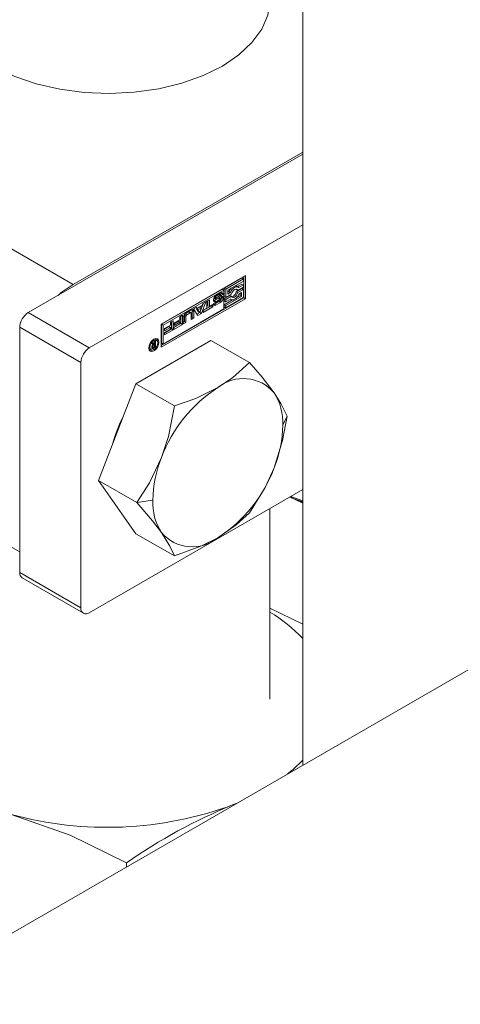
# Model space of a CAD drawing. Header units: millimetres. Extents: x 450 to 25135, y 150 to 17673.
# Tile 125 of 201: x 10778 to 10819, y 10181 to 10272. Entities that reach past the tile are written whole.
import ezdxf

# ---------------------------------------------------------------- set-up
doc = ezdxf.new("R2010")
doc.units = ezdxf.units.MM
doc.linetypes.add('SLD-Centrada-doble', pattern=[12.7, 6.35, -1.27, 1.27, -1.27, 1.27, -1.27])
doc.linetypes.add('SLD-Continua', pattern=[0])
doc.layers.add('COTAS', color=1, linetype='SLD-Continua')
doc.layers.add('OCULTA', color=8, linetype='SLD-Continua')

msp = doc.modelspace()

# ---------------------------------------------------------------- linework, layer by layer
at = {"color": 7, "linetype": 'SLD-Continua', "lineweight": 18, "ltscale": 30}
msp.add_line((10801.193, 10209.185), (10801.193, 10226.831), dxfattribs=at)
at = {"layer": 'COTAS', "linetype": 'SLD-Centrada-doble', "lineweight": 18, "ltscale": 30}
for p, q in [((10783.011, 10247.566), (10762.01, 10259.69)), ((10796.15, 10246.22), (10796.01, 10246.3)), ((10796.051, 10246.07), (10796.192, 10245.988)), ((10796.088, 10246.402), (10796.229, 10246.321)), ((10796.462, 10246.618), (10796.604, 10246.537)), ((10796.463, 10246.296), (10796.605, 10246.215)), ((10796.486, 10246.307), (10796.627, 10246.225)), ((10796.495, 10246.633), (10796.636, 10246.551)), ((10796.496, 10245.983), (10796.637, 10245.902)), ((10796.513, 10246.313), (10796.655, 10246.231)), ((10796.524, 10246.635), (10796.666, 10246.553)), ((10796.724, 10246.724), (10796.865, 10246.642)), ((10796.725, 10246.381), (10796.867, 10246.3)), ((10794.005, 10245.157), (10794.147, 10245.075)), ((10796.058, 10245.731), (10796.2, 10245.649)), ((10796.14, 10245.893), (10796.158, 10245.883)), ((10784.496, 10241.688), (10778.839, 10244.954)), ((10793.285, 10244.711), (10793.426, 10244.63)), ((10793.357, 10244.837), (10793.499, 10244.755)), ((10793.694, 10245.031), (10793.835, 10244.949)), ((10783.718, 10240.341), (10778.061, 10243.607)), ((10790.003, 10241.797), (10790.099, 10241.742)), ((10790.275, 10241.687), (10790.376, 10241.629)), ((10790.282, 10241.823), (10790.372, 10241.771)), ((10790.29, 10241.845), (10790.369, 10241.799)), ((10790.303, 10241.738), (10790.444, 10241.657)), ((10790.799, 10242.297), (10790.929, 10242.221)), ((10802.779, 10235.389), (10802.386, 10234.543)), ((10790.365, 10227.603), (10788.898, 10227.376)), ((10783.718, 10217.641), (10778.061, 10220.907))]:
    msp.add_line(p, q, dxfattribs=at)
at = {"layer": 'COTAS', "linetype": 'SLD-Continua', "lineweight": 18, "ltscale": 30}
for p, q in [((10804.224, 10259.813), (10783.011, 10247.566)), ((10804.224, 10259.608), (10778.839, 10244.954)), ((10804.224, 10253.077), (10784.496, 10241.688)), ((10791.143, 10243.892), (10798.921, 10248.383)), ((10798.604, 10248.161), (10796.977, 10247.222)), ((10798.746, 10248.079), (10797.119, 10247.14)), ((10797.294, 10247.039), (10798.746, 10247.877)), ((10798.604, 10248.161), (10798.746, 10248.079)), ((10798.746, 10247.877), (10798.746, 10248.079)), ((10798.78, 10248.301), (10798.78, 10246.32)), ((10798.921, 10248.383), (10798.921, 10246.239)), ((10796.802, 10247.12), (10791.177, 10243.873)), ((10796.944, 10247.039), (10791.318, 10243.791)), ((10796.944, 10247.039), (10796.802, 10247.12)), ((10796.944, 10245.3), (10796.944, 10247.039)), ((10796.977, 10247.222), (10796.977, 10246.453)), ((10796.977, 10247.222), (10797.119, 10247.14)), ((10797.119, 10247.14), (10797.119, 10246.371)), ((10797.294, 10246.675), (10797.294, 10247.039)), ((10797.392, 10246.895), (10797.294, 10246.838)), ((10797.392, 10246.895), (10797.534, 10246.813)), ((10798.062, 10247.128), (10798.078, 10247.089)), ((10798.604, 10247.19), (10798.078, 10246.886)), ((10798.078, 10247.089), (10798.22, 10247.007)), ((10798.27, 10247.325), (10798.128, 10247.406)), ((10798.604, 10247.595), (10798.203, 10247.363)), ((10798.22, 10247.007), (10798.746, 10247.311)), ((10798.746, 10247.108), (10798.22, 10246.805)), ((10798.746, 10247.513), (10798.331, 10247.273)), ((10798.604, 10247.595), (10798.746, 10247.513)), ((10798.604, 10247.19), (10798.746, 10247.108)), ((10798.746, 10247.311), (10798.746, 10247.513)), ((10798.746, 10246.34), (10798.746, 10247.108)), ((10791.143, 10241.912), (10798.78, 10246.32)), ((10798.921, 10246.239), (10791.143, 10241.748)), ((10795.357, 10246.009), (10795.595, 10246.147)), ((10795.357, 10245.37), (10795.357, 10246.009)), ((10795.454, 10246.065), (10795.454, 10245.59)), ((10795.595, 10246.147), (10795.595, 10245.508)), ((10796.017, 10246.281), (10796.159, 10246.199)), ((10796.021, 10246.324), (10796.156, 10246.246)), ((10796.045, 10246.367), (10796.185, 10246.286)), ((10796.463, 10246.296), (10796.051, 10246.07)), ((10796.496, 10245.983), (10796.058, 10245.731)), ((10796.462, 10246.618), (10796.088, 10246.402)), ((10796.605, 10246.215), (10796.192, 10245.988)), ((10796.198, 10246.522), (10796.635, 10246.775)), ((10796.226, 10246.207), (10796.636, 10246.432)), ((10796.604, 10246.537), (10796.229, 10246.321)), ((10796.233, 10245.891), (10796.608, 10246.107)), ((10796.673, 10246.55), (10796.531, 10246.632)), ((10796.673, 10246.227), (10796.532, 10246.308)), ((10796.723, 10246.712), (10796.558, 10246.616)), ((10796.865, 10246.63), (10796.684, 10246.526)), ((10796.684, 10246.526), (10796.684, 10246.53)), ((10796.723, 10246.712), (10796.865, 10246.63)), ((10797.503, 10246.554), (10796.977, 10246.251)), ((10796.977, 10246.453), (10797.119, 10246.371)), ((10796.977, 10246.251), (10796.977, 10246.048)), ((10796.977, 10246.251), (10797.119, 10246.169)), ((10797.739, 10246.124), (10796.977, 10245.685)), ((10796.977, 10246.048), (10797.119, 10245.967)), ((10797.119, 10246.371), (10797.645, 10246.675)), ((10797.645, 10246.473), (10797.119, 10246.169)), ((10798.571, 10246.441), (10797.119, 10245.603)), ((10797.119, 10245.401), (10798.746, 10246.34)), ((10797.119, 10245.967), (10797.534, 10246.206)), ((10797.119, 10246.169), (10797.119, 10245.967)), ((10797.534, 10246.813), (10797.294, 10246.675)), ((10797.503, 10246.554), (10797.645, 10246.473)), ((10797.52, 10246.198), (10797.595, 10246.155)), ((10798.078, 10246.886), (10798.22, 10246.805)), ((10798.429, 10246.523), (10798.125, 10246.347)), ((10798.331, 10246.666), (10798.571, 10246.805)), ((10798.429, 10246.723), (10798.429, 10246.523)), ((10798.429, 10246.523), (10798.571, 10246.441)), ((10798.571, 10246.805), (10798.571, 10246.441)), ((10798.78, 10246.32), (10798.921, 10246.239)), ((10791.318, 10242.052), (10796.944, 10245.3)), ((10793.414, 10244.914), (10793.92, 10245.206)), ((10794.005, 10245.157), (10794.005, 10244.547)), ((10794.135, 10245.304), (10794.391, 10245.451)), ((10794.524, 10244.684), (10794.135, 10245.304)), ((10794.147, 10245.075), (10794.147, 10244.466)), ((10794.334, 10245.418), (10794.456, 10245.348)), ((10794.391, 10245.451), (10794.456, 10245.348)), ((10794.713, 10245.475), (10794.398, 10245.293)), ((10794.398, 10245.293), (10794.556, 10245.049)), ((10794.398, 10245.293), (10794.54, 10245.212)), ((10794.456, 10245.348), (10794.938, 10245.626)), ((10794.854, 10245.393), (10794.54, 10245.212)), ((10794.54, 10245.212), (10794.697, 10244.968)), ((10794.697, 10244.968), (10794.854, 10245.393)), ((10794.713, 10245.475), (10794.854, 10245.393)), ((10795.042, 10245.827), (10794.728, 10244.965)), ((10795.259, 10245.952), (10794.87, 10244.883)), ((10794.938, 10245.626), (10795.004, 10245.805)), ((10795.004, 10245.805), (10795.259, 10245.952)), ((10795.778, 10245.571), (10795.032, 10245.14)), ((10795.92, 10245.489), (10795.032, 10244.977)), ((10795.032, 10245.183), (10795.357, 10245.37)), ((10795.032, 10244.977), (10795.032, 10245.183)), ((10795.454, 10245.59), (10795.595, 10245.508)), ((10795.595, 10245.508), (10795.92, 10245.696)), ((10795.778, 10245.614), (10795.778, 10245.571)), ((10795.778, 10245.571), (10795.92, 10245.489)), ((10795.92, 10245.696), (10795.92, 10245.489)), ((10795.97, 10245.796), (10796.152, 10245.9)), ((10796.138, 10245.892), (10796.164, 10245.877)), ((10796.637, 10245.902), (10796.2, 10245.649)), ((10796.977, 10245.685), (10796.977, 10245.482)), ((10796.977, 10245.685), (10797.119, 10245.603)), ((10796.977, 10245.482), (10797.119, 10245.401)), ((10797.119, 10245.603), (10797.119, 10245.401)), ((10791.997, 10244.07), (10792.234, 10244.206)), ((10792.234, 10244.206), (10792.234, 10243.362)), ((10792.331, 10243.974), (10792.867, 10244.284)), ((10792.726, 10244.159), (10792.331, 10243.931)), ((10792.726, 10244.159), (10792.867, 10244.078)), ((10792.867, 10244.572), (10793.104, 10244.709)), ((10792.867, 10244.284), (10792.867, 10244.572)), ((10792.963, 10244.627), (10792.963, 10243.946)), ((10793.104, 10244.709), (10793.104, 10243.864)), ((10793.188, 10243.912), (10793.188, 10244.522)), ((10793.285, 10244.711), (10793.285, 10244.132)), ((10793.694, 10245.031), (10793.357, 10244.837)), ((10793.426, 10244.63), (10793.426, 10244.05)), ((10793.835, 10244.949), (10793.499, 10244.755)), ((10793.887, 10244.955), (10793.745, 10245.036)), ((10793.908, 10244.328), (10793.908, 10244.908)), ((10794.005, 10244.547), (10793.908, 10244.491)), ((10794.147, 10244.466), (10793.908, 10244.328)), ((10794.005, 10244.547), (10794.147, 10244.466)), ((10794.728, 10244.965), (10794.449, 10244.804)), ((10794.87, 10244.883), (10794.524, 10244.684)), ((10794.556, 10245.049), (10794.697, 10244.968)), ((10794.728, 10244.965), (10794.87, 10244.883)), ((10778.061, 10243.607), (10778.061, 10220.907)), ((10791.143, 10241.748), (10791.143, 10243.892)), ((10791.177, 10243.873), (10791.177, 10242.134)), ((10791.177, 10243.873), (10791.318, 10243.791)), ((10791.318, 10243.791), (10791.318, 10242.052)), ((10792.093, 10243.443), (10791.434, 10243.063)), ((10791.434, 10243.106), (10791.997, 10243.431)), ((10792.234, 10243.362), (10791.434, 10242.9)), ((10791.461, 10243.472), (10791.997, 10243.782)), ((10791.856, 10243.657), (10791.461, 10243.429)), ((10791.997, 10243.575), (10791.461, 10243.266)), ((10791.461, 10243.266), (10791.461, 10243.472)), ((10791.856, 10243.657), (10791.997, 10243.575)), ((10791.997, 10243.782), (10791.997, 10244.07)), ((10791.997, 10243.431), (10791.997, 10243.575)), ((10792.093, 10244.125), (10792.093, 10243.443)), ((10792.093, 10243.443), (10792.234, 10243.362)), ((10792.963, 10243.946), (10792.304, 10243.565)), ((10792.304, 10243.608), (10792.867, 10243.933)), ((10793.104, 10243.864), (10792.304, 10243.402)), ((10792.304, 10243.402), (10792.304, 10243.608)), ((10792.867, 10244.078), (10792.331, 10243.768)), ((10792.331, 10243.768), (10792.331, 10243.974)), ((10792.867, 10243.933), (10792.867, 10244.078)), ((10792.963, 10243.946), (10793.104, 10243.864)), ((10793.285, 10244.132), (10793.188, 10244.075)), ((10793.426, 10244.05), (10793.188, 10243.912)), ((10793.285, 10244.132), (10793.426, 10244.05)), ((10795.744, 10242.384), (10788.804, 10238.378)), ((10790.576, 10242.476), (10790.476, 10242.5)), ((10790.512, 10242.28), (10790.611, 10242.338)), ((10790.717, 10242.395), (10790.576, 10242.476)), ((10790.611, 10242.338), (10790.611, 10241.753)), ((10791.434, 10242.9), (10791.434, 10243.106)), ((10795.744, 10242.384), (10799.309, 10240.327)), ((10789.993, 10241.663), (10790.063, 10241.589)), ((10790.063, 10241.589), (10790.205, 10241.507)), ((10790.263, 10242.137), (10790.379, 10242.204)), ((10790.389, 10241.984), (10790.263, 10242.137)), ((10790.279, 10241.81), (10790.388, 10241.747)), ((10790.293, 10241.853), (10790.37, 10241.809)), ((10790.353, 10241.767), (10790.303, 10241.738)), ((10790.317, 10242.168), (10790.37, 10242.091)), ((10790.333, 10241.925), (10790.397, 10241.888)), ((10790.347, 10242.05), (10790.339, 10242.046)), ((10790.37, 10242.064), (10790.347, 10242.05)), ((10790.347, 10242.05), (10790.489, 10241.969)), ((10790.37, 10242.091), (10790.512, 10242.009)), ((10790.37, 10242.064), (10790.512, 10241.982)), ((10790.379, 10242.204), (10790.512, 10242.009)), ((10790.611, 10241.753), (10790.444, 10241.657)), ((10790.449, 10241.756), (10790.462, 10241.763)), ((10790.462, 10241.763), (10790.475, 10241.77)), ((10790.47, 10242.033), (10790.47, 10242.006)), ((10790.475, 10241.77), (10790.512, 10241.791)), ((10790.512, 10241.982), (10790.489, 10241.969)), ((10790.512, 10242.009), (10790.512, 10242.28)), ((10790.512, 10241.791), (10790.512, 10241.982)), ((10790.512, 10241.81), (10790.611, 10241.753)), ((10791.318, 10242.052), (10791.177, 10242.134)), ((10783.718, 10240.341), (10783.718, 10217.641)), ((10788.804, 10238.378), (10785.334, 10229.434)), ((10788.804, 10238.378), (10792.368, 10236.32)), ((10758.01, 10234.39), (10778.061, 10222.814)), ((10785.334, 10229.434), (10788.898, 10227.376)), ((10785.334, 10229.434), (10788.804, 10224.497)), ((10804.224, 10228.581), (10784.496, 10217.192)), ((10804.224, 10227.557), (10803.136, 10227.953)), ((10788.804, 10224.497), (10792.368, 10222.439)), ((10778.289, 10220.403), (10783.946, 10217.138)), ((10801.193, 10217.615), (10804.224, 10216.131)), ((10797.728, 10199.402), (10798.17, 10199.58)), ((10798.075, 10199.526), (10797.728, 10199.402)), ((10787.943, 10193.676), (10787.943, 10194.062))]:
    msp.add_line(p, q, dxfattribs=at)
at = {"layer": 'COTAS', "linetype": 'SLD-Continua', "lineweight": 18, "ltscale": 30, "flags": 128}
for points in [[(10801.193, 10273.896), (10801.192, 10273.809), (10800.989, 10272.473), (10800.431, 10271.17), (10799.531, 10269.934), (10798.311, 10268.792), (10796.8, 10267.773), (10795.034, 10266.9), (10793.056, 10266.196), (10790.914, 10265.676), (10788.658, 10265.354), (10786.343, 10265.237), (10784.024, 10265.327), (10781.758, 10265.623), (10779.598, 10266.118), (10777.596, 10266.8), (10775.801, 10267.651)], [(10781.608, 10246.552), (10781.907, 10246.804), (10783.011, 10247.566)], [(10798.331, 10247.273), (10798.255, 10247.333), (10798.159, 10247.356), (10798.049, 10247.342), (10797.932, 10247.291), (10797.816, 10247.207), (10797.706, 10247.095), (10797.61, 10246.961), (10797.534, 10246.813)], [(10797.645, 10246.675), (10797.687, 10246.798), (10797.753, 10246.916), (10797.838, 10247.015), (10797.932, 10247.087), (10798.027, 10247.124), (10798.111, 10247.122), (10798.178, 10247.082), (10798.22, 10247.007)], [(10795.981, 10246.044), (10796.007, 10246.051), (10796.051, 10246.07)], [(10796.724, 10246.724), (10796.719, 10246.773), (10796.711, 10246.804)], [(10796.725, 10246.381), (10796.721, 10246.431), (10796.713, 10246.462)], [(10797.534, 10246.206), (10797.61, 10246.147), (10797.706, 10246.124), (10797.816, 10246.138), (10797.932, 10246.189), (10798.049, 10246.273), (10798.159, 10246.385), (10798.254, 10246.519), (10798.331, 10246.666)], [(10798.22, 10246.805), (10798.178, 10246.682), (10798.111, 10246.564), (10798.027, 10246.465), (10797.932, 10246.393), (10797.838, 10246.356), (10797.753, 10246.358), (10797.687, 10246.398), (10797.645, 10246.473)], [(10794.005, 10245.157), (10794.001, 10245.206), (10793.993, 10245.234)], [(10795.982, 10245.702), (10796.013, 10245.71), (10796.058, 10245.731)], [(10789.993, 10241.681), (10790.028, 10241.908), (10790.13, 10242.142), (10790.282, 10242.347), (10790.461, 10242.492), (10790.64, 10242.554), (10790.792, 10242.525), (10790.894, 10242.408), (10790.929, 10242.221)], [(10790.823, 10242.16), (10790.796, 10242.304), (10790.717, 10242.395), (10790.6, 10242.418), (10790.461, 10242.369), (10790.322, 10242.257), (10790.205, 10242.099), (10790.126, 10241.918), (10790.099, 10241.742)], [(10790.714, 10242.552), (10790.752, 10242.489), (10790.788, 10242.32)], [(10790.929, 10242.221), (10790.894, 10241.994), (10790.792, 10241.76), (10790.64, 10241.555), (10790.461, 10241.41), (10790.282, 10241.348), (10790.13, 10241.377), (10790.028, 10241.494), (10789.993, 10241.681)], [(10790.304, 10241.483), (10790.14, 10241.43), (10790.067, 10241.432)], [(10790.099, 10241.742), (10790.126, 10241.598), (10790.205, 10241.507), (10790.322, 10241.485), (10790.461, 10241.533), (10790.6, 10241.645), (10790.717, 10241.803), (10790.796, 10241.984), (10790.823, 10242.16)], [(10799.309, 10240.327), (10797.742, 10238.92), (10796.375, 10238.014)], [(10801.581, 10237.548), (10800.477, 10238.979), (10799.309, 10240.327)], [(10796.375, 10238.014), (10794.333, 10237.025), (10792.368, 10236.32)], [(10802.779, 10235.389), (10802.213, 10236.563), (10801.581, 10237.548)], [(10792.368, 10236.32), (10791.802, 10233.489), (10791.17, 10231.538)], [(10801.581, 10230.608), (10802.354, 10233.122), (10802.779, 10235.389)], [(10791.17, 10231.538), (10790.067, 10229.215), (10788.898, 10227.376)], [(10799.309, 10226.446), (10800.744, 10228.774), (10801.581, 10230.608)], [(10804.224, 10227.349), (10804.175, 10227.369), (10802.995, 10227.905)], [(10803.052, 10227.905), (10803.251, 10227.8), (10804.224, 10227.444)], [(10804.224, 10227.392), (10803.815, 10227.537), (10803.059, 10227.908)], [(10788.898, 10227.376), (10790.334, 10225.701), (10791.17, 10224.598)], [(10796.375, 10224.132), (10798.087, 10225.311), (10799.309, 10226.446)], [(10791.17, 10224.598), (10791.943, 10223.358), (10792.368, 10222.439)], [(10792.368, 10222.439), (10794.805, 10223.344), (10796.375, 10224.132)], [(10802.83, 10202.27), (10803.335, 10202.694), (10804.224, 10203.554)], [(10787.943, 10194.062), (10782.721, 10196.601), (10777.284, 10198.526)]]:
    msp.add_lwpolyline(points, dxfattribs=at)
at = {"layer": 'COTAS', "linetype": 'SLD-Continua', "lineweight": 18, "ltscale": 900}
for centre, radius, start, end in [((10798.437, 10246.449), 1.136, 137.63092, 156.85961), ((10798.006, 10247.186), 0.252, 60.84207, 94.94981), ((10796.107, 10246.101), 0.141, 170.46831, 307.13294), ((10796.467, 10246.101), 0.5, 122.60548, 177.39452), ((10796.028, 10246.298), 0.0201, 180.23868, 236.76561), ((10796.195, 10246.222), 0.21, 120.54277, 134.12382), ((10796.211, 10246.218), 0.0616, 153.0731, 178.43772), ((10796.171, 10246.217), 0.0218, 173.68261, 238.74055), ((10796.294, 10246.177), 0.153, 135.03449, 153.49106), ((10796.179, 10246.238), 0.0436, 243.48574, 276.97788), ((10796.338, 10246.137), 0.213, 120.59977, 135.82271), ((10796.169, 10246.318), 0.124, 277.05271, 297.0917), ((10796.538, 10246.489), 0.15, 106.76653, 120.42834), ((10796.55, 10246.14), 0.178, 110.90848, 118.94247), ((10796.518, 10246.22), 0.093, 93.21953, 110.36744), ((10796.514, 10246.573), 0.0626, 80.06664, 107.5199), ((10796.251, 10246.377), 0.464, 301.87672, 329.09939), ((10796.515, 10246.278), 0.0345, 60.89251, 93.51035), ((10796.52, 10246.612), 0.0235, 60.10733, 78.59451), ((10796.679, 10246.408), 0.15, 106.76654, 120.42834), ((10796.691, 10246.059), 0.178, 110.90848, 118.94247), ((10796.506, 10246.282), 0.202, 300.36484, 312.23601), ((10796.66, 10246.138), 0.093, 93.21953, 110.36744), ((10796.725, 10246.665), 0.142, 350.78596, 129.20329), ((10796.655, 10246.491), 0.0626, 80.06664, 107.5199), ((10796.727, 10246.322), 0.142, 350.84429, 129.56121), ((10796.368, 10246.323), 0.5, 302.60548, 357.39452), ((10796.525, 10246.264), 0.176, 311.43109, 326.73274), ((10796.657, 10246.198), 0.0335, 54.55802, 93.89947), ((10796.661, 10246.53), 0.0236, 34.98512, 78.50401), ((10796.618, 10246.207), 0.067, 324.24439, 357.37933), ((10796.662, 10246.207), 0.0231, 354.9482, 50.69046), ((10796.657, 10246.53), 0.0274, 0.08469, 29.71184), ((10796.275, 10246.395), 0.451, 335.35655, 358.31775), ((10796.642, 10246.205), 0.0431, 358.37585, 359.99336), ((10796.407, 10246.724), 0.317, 357.82143, 359.98805), ((10796.548, 10246.642), 0.317, 357.82143, 359.98805), ((10797.545, 10246.959), 0.539, 282.483, 352.20238), ((10794.009, 10245.098), 0.14, 350.78596, 129.20329), ((10796.11, 10245.759), 0.142, 170.78596, 309.20329), ((10796.288, 10245.782), 0.318, 177.53162, 179.98467), ((10796.178, 10245.899), 0.0258, 176.8473, 218.17714), ((10796.177, 10245.9), 0.026, 221.15339, 273.59671), ((10796.18, 10245.945), 0.0708, 268.69893, 290.44332), ((10796.156, 10246.024), 0.154, 288.72134, 300.31223), ((10779.75, 10243.53), 1.69, 122.60548, 177.39452), ((10793.679, 10244.499), 0.492, 122.60548, 177.39452), ((10793.442, 10244.704), 0.158, 122.60548, 177.39452), ((10793.584, 10244.622), 0.158, 122.60548, 177.39452), ((10793.724, 10244.989), 0.0516, 65.68605, 125.61817), ((10793.864, 10244.915), 0.0448, 350.78596, 129.20329), ((10785.407, 10240.264), 1.69, 122.60548, 177.39452), ((10790.375, 10241.721), 0.106, 174.93655, 230.76468), ((10790.55, 10241.741), 0.28, 158.30953, 178.92128), ((10790.472, 10241.746), 0.202, 179.99891, 180.65746), ((10790.473, 10241.731), 0.204, 176.3455, 179.96643), ((10790.157, 10241.995), 0.295, 292.40307, 299.57629), ((10790.605, 10241.726), 0.337, 129.8433, 159.359), ((10790.354, 10241.71), 0.0842, 237.02729, 285.53867), ((10790.531, 10241.799), 0.162, 176.48912, 179.96901), ((10790.497, 10241.798), 0.128, 179.62196, 192.37393), ((10790.525, 10241.799), 0.156, 145.24999, 176.18807), ((10790.403, 10241.775), 0.0312, 186.48505, 269.88505), ((10790.313, 10241.884), 0.263, 283.95839, 300.03147), ((10790.638, 10241.708), 0.3, 119.82096, 143.30963), ((10790.393, 10241.867), 0.124, 274.53101, 296.82009), ((10798.74, 10235.119), 3.737, 40.5328, 129.24817), ((10803.411, 10227.028), 13.046, 122.63797, 159.77289), ((10797.173, 10234.757), 5.217, 357.64852, 32.3492), ((10798.793, 10229.59), 12.562, 152.72981, 165.46186), ((10791.322, 10234.757), 11.066, 337.97884, 358.89185), ((10801.429, 10227.389), 11.066, 157.97884, 178.89185), ((10789.34, 10235.118), 13.046, 302.63797, 339.77289), ((10795.577, 10227.389), 5.217, 177.64852, 212.3492), ((10794.011, 10227.027), 3.737, 220.5328, 309.24817), ((10778.585, 10220.84), 0.527, 172.74417, 235.94365), ((10784.192, 10217.564), 0.48, 170.78596, 309.20329), ((10793.255, 10204.271), 15.215, 43.86966, 58.55378), ((10786.142, 10230.82), 33.487, 254.66092, 290.24118), ((10817.566, 10151.415), 51.925, 112.46088, 124.78401)]:
    msp.add_arc(centre, radius, start, end, dxfattribs=at)
at = {"layer": 'OCULTA', "linetype": 'SLD-Continua', "lineweight": 18, "ltscale": 30}
for p, q in [((10804.224, 10316.311), (10804.224, 10203.075)), ((10843.802, 10225.923), (10758.385, 10176.613))]:
    msp.add_line(p, q, dxfattribs=at)

doc.saveas('drawing.dxf')
